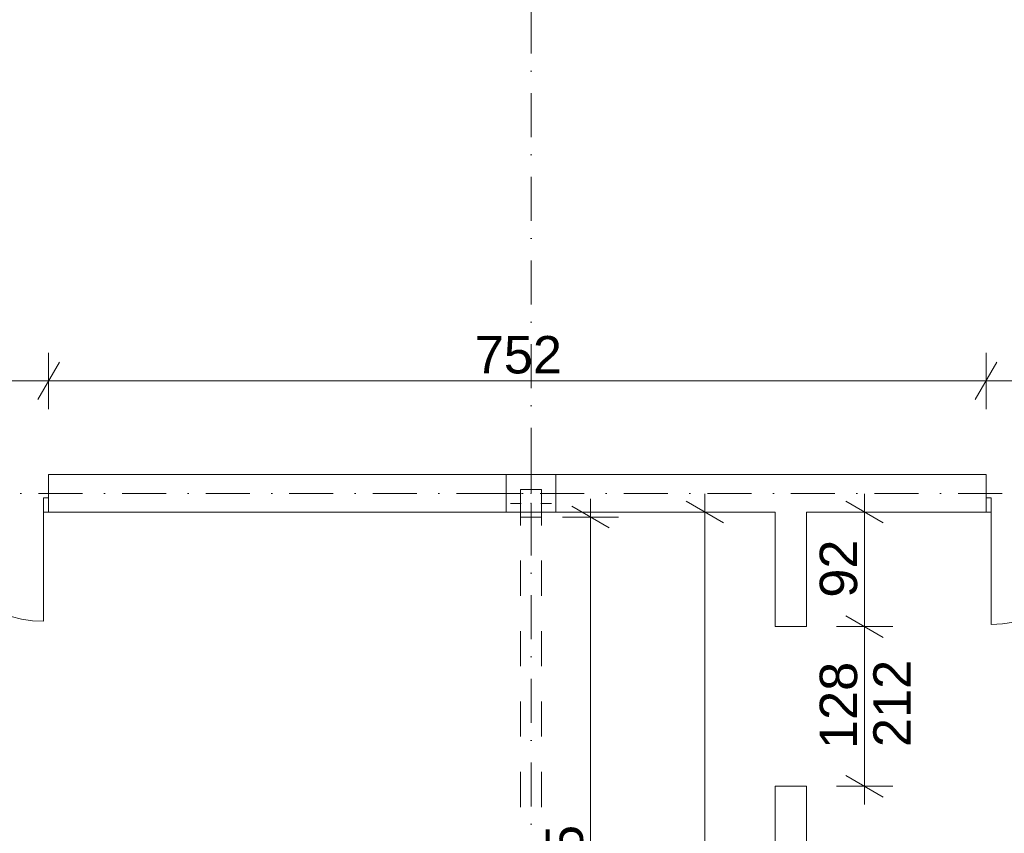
# Model space of a CAD drawing. Extents: x -283435 to 14216, y -77540 to 30522.
# Tile 80 of 177: x -162304 to -154409, y -25825 to -19303. Entities that reach past the tile are written whole.
import ezdxf

# ---------------------------------------------------------------- set-up
doc = ezdxf.new("R2010")
doc.units = 0
doc.header["$MEASUREMENT"] = 0
doc.linetypes.add('Kropki i Kreski', pattern=[670.277762, 352.777767, -176.388884, 0, -141.111112])
doc.linetypes.add('Przerywana', pattern=[564.444447, 282.222223, -282.222223])
for name, color, linetype in [('Drzwi ArchiCAD', 7, 'Continuous'), ('SŁUPY', 7, 'Continuous'), ('WYMIARY', 7, 'Continuous'), ('ŚCIANY', 7, 'Continuous')]:
    doc.layers.add(name, color=color, linetype=linetype)
for name, color, linetype, lineweight in [('Drzwi ArchiCAD_Nr_Pióra__3', 3, 'Continuous', 18), ('Drzwi ArchiCAD_Nr_Pióra__7', 7, 'Continuous', 18), ('LINIE_Nr_Pióra__7', 7, 'Continuous', 18), ('OSIE_Nr_Pióra__7', 7, 'Continuous', 18), ('SŁUPY_Nr_Pióra__20', 20, 'Continuous', 18), ('WYMIARY_Nr_Pióra__4', 4, 'Continuous', 18), ('WYMIARY_Nr_Pióra__5', 5, 'Continuous', 18), ('ŚCIANY_Nr_Pióra__7', 7, 'Continuous', 18)]:
    doc.layers.add(name, color=color, linetype=linetype, lineweight=lineweight)
doc.layers.add('SŁUPY_Nr_Pióra__28', color=7, linetype='Continuous', lineweight=18, true_color=0x260900)
doc.styles.add('GENERATED_STYLE_1', font='arial.ttf')
doc.styles.add('GENERATED_STYLE_2', font='txt')
doc.dimstyles.new('GENERATED_STYLE__1', dxfattribs={"dimtxt": 300, "dimasz": 228, "dimexe": 0.18, "dimexo": 0, "dimgap": 0.09, "dimtad": 1, "dimdec": 0, "dimlfac": 0.1, "dimzin": 0, "dimdsep": 46, "dimtxsty": 'GENERATED_STYLE_2', "dimblk": 'ARROWHEAD_2', "dimblk1": 'ARROWHEAD_2', "dimblk2": 'ARROWHEAD_2', "dimcen": 0.09, "dimclrd": 256, "dimclre": 256, "dimclrt": 256, "dimazin": 0, "dimtfac": 1, "dimtdec": 4, "dimtmove": 0, "dimatfit": 3, "dimfxl": 1, "dimtolj": 1, "dimtzin": 0, "dimarcsym": 0})
doc.dimstyles.new('GENERATED_STYLE__2', dxfattribs={"dimtxt": 300, "dimasz": 228, "dimexe": 0.18, "dimexo": 0, "dimgap": 0.09, "dimtad": 1, "dimtih": 1, "dimtoh": 1, "dimdec": 0, "dimlfac": 0.1, "dimzin": 0, "dimdsep": 46, "dimtxsty": 'GENERATED_STYLE_2', "dimblk": 'ARROWHEAD_2', "dimblk1": 'ARROWHEAD_2', "dimblk2": 'ARROWHEAD_2', "dimcen": 0.09, "dimclrd": 256, "dimclre": 256, "dimclrt": 256, "dimazin": 0, "dimtfac": 1, "dimtdec": 4, "dimtmove": 0, "dimatfit": 3, "dimfxl": 1, "dimtolj": 1, "dimtzin": 0, "dimarcsym": 0})
doc.dimstyles.new('GENERATED_STYLE__3', dxfattribs={"dimtxt": 300, "dimasz": 228, "dimexe": 0.18, "dimexo": 0, "dimgap": 0.09, "dimtad": 1, "dimtih": 1, "dimtoh": 1, "dimdec": 0, "dimlfac": 0.1, "dimzin": 0, "dimdsep": 46, "dimtxsty": 'GENERATED_STYLE_2', "dimblk": 'ARROWHEAD_2', "dimblk1": 'ARROWHEAD_2', "dimblk2": 'ARROWHEAD_2', "dimcen": 0.09, "dimclrd": 256, "dimclre": 256, "dimclrt": 256, "dimazin": 0, "dimtfac": 1, "dimtdec": 4, "dimtmove": 2, "dimatfit": 3, "dimfxl": 1, "dimtolj": 1, "dimtzin": 0, "dimarcsym": 0})

# ---------------------------------------------------------------- blocks, each defined once
blk = doc.blocks.new('Puste drzwi')
at = {"layer": 'Drzwi ArchiCAD_Nr_Pióra__7', "linetype": 'Continuous'}
for p, q in [((-640, 0), (-640, -250)), ((640, 0), (640, -250))]:
    blk.add_line(p, q, dxfattribs=at)
blk = doc.blocks.new('Ściana_81', base_point=(-155995.4, -23099.9))
at = {"layer": 'ŚCIANY_Nr_Pióra__7', "linetype": 'Continuous'}
for p, q in [((-156245.4, -23249.9), (-156245.4, -24167.7)), ((-155995.4, -24167.7), (-155995.4, -23249.9)), ((-156245.4, -25447.7), (-156245.4, -35209.9)), ((-155995.4, -35209.9), (-155995.4, -25447.7))]:
    blk.add_line(p, q, dxfattribs=at)
at = {"layer": 'Drzwi ArchiCAD', "linetype": 'Continuous', "rotation": 90}
blk.add_blockref('Puste drzwi', (-156245.4, -24807.7), dxfattribs=at)
blk = doc.blocks.new('D2 Asymetryczne 12_19')
at = {"layer": 'Drzwi ArchiCAD_Nr_Pióra__3', "linetype": 'Continuous'}
for p, q in [((805, 0), (805, 901.6)), ((-805, 0), (-805, 708.4)), ((-805, 0), (-845, 0)), ((-845, 0), (-845, -115)), ((-805, -115), (-805, 0)), ((845, 0), (805, 0)), ((805, 0), (805, -115)), ((845, -115), (845, 0)), ((-845, -115), (-805, -115)), ((805, -115), (845, -115))]:
    blk.add_line(p, q, dxfattribs=at)
for centre, radius, start, end in [((805, 0), 901.6, 90, 180), ((-805, 0), 708.4, 0, 90)]:
    blk.add_arc(centre, radius, start, end, dxfattribs=at)
at = {"layer": 'Drzwi ArchiCAD_Nr_Pióra__7', "linetype": 'Continuous'}
for p, q in [((-845, 0), (-845, -115)), ((845, 0), (845, -115))]:
    blk.add_line(p, q, dxfattribs=at)
blk = doc.blocks.new('D2 Drzwi podw. proste 12_24')
at = {"layer": 'Drzwi ArchiCAD_Nr_Pióra__3', "linetype": 'Continuous'}
for p, q in [((-875, 0), (-875, 875)), ((875, 0), (875, 875)), ((-875, 0), (-915, 0)), ((-915, 0), (-915, -115)), ((-875, -115), (-875, 0)), ((915, 0), (875, 0)), ((875, 0), (875, -115)), ((915, -115), (915, 0)), ((-915, -115), (-875, -115)), ((875, -115), (915, -115))]:
    blk.add_line(p, q, dxfattribs=at)
for centre, start, end in [((-875, 0), 0, 90), ((875, 0), 90, 180)]:
    blk.add_arc(centre, 875, start, end, dxfattribs=at)
at = {"layer": 'Drzwi ArchiCAD_Nr_Pióra__7', "linetype": 'Continuous'}
for p, q in [((-915, 0), (-915, -115)), ((915, 0), (915, -115))]:
    blk.add_line(p, q, dxfattribs=at)
blk = doc.blocks.new('Ściana_160', base_point=(-110414.6, -23099.9))
at = {"layer": 'ŚCIANY_Nr_Pióra__7', "linetype": 'Continuous'}
for p, q in [((-162071.5, -23134.9), (-162071.5, -22949.9)), ((-154555.8, -22949.9), (-162071.5, -22949.9)), ((-154555.8, -23134.9), (-154555.8, -22949.9)), ((-162071.5, -23249.9), (-162071.5, -23134.9)), ((-154555.8, -23249.9), (-154555.8, -23134.9)), ((-162071.5, -23249.9), (-158289, -23249.9)), ((-158119, -23249.9), (-156245.4, -23249.9)), ((-155995.4, -23249.9), (-154555.8, -23249.9))]:
    blk.add_line(p, q, dxfattribs=at)
at = {"layer": 'Drzwi ArchiCAD', "linetype": 'Continuous', "rotation": 180}
for name, p in [('D2 Drzwi podw. proste 12_24', (-162986.5, -23249.9)), ('D2 Asymetryczne 12_19', (-153710.8, -23249.9))]:
    blk.add_blockref(name, p, dxfattribs=at)
blk = doc.blocks.new('Słup_67', base_point=(-158204, -23099.9))
at = {"layer": 'SŁUPY_Nr_Pióra__20', "linetype": 'Continuous'}
for p, q in [((-158204, -23019.9), (-158204, -22869.9)), ((-158284, -23099.9), (-158484, -23099.9)), ((-158124, -23099.9), (-157924, -23099.9)), ((-158204, -23179.9), (-158204, -23329.9))]:
    blk.add_line(p, q, dxfattribs=at)
blk.add_point((-158204, -23099.9), dxfattribs=at)
at = {"layer": 'SŁUPY_Nr_Pióra__28', "linetype": 'Continuous', "flags": 128}
blk.add_lwpolyline([(-158004, -23249.9), (-158004, -22949.9), (-158404, -22949.9), (-158404, -23249.9)], close=True, dxfattribs=at)
blk = doc.blocks.new('Słup_111', base_point=(-158204, -23179.9))
at = {"layer": 'SŁUPY_Nr_Pióra__20', "linetype": 'Continuous'}
for p, q in [((-158204, -23099.9), (-158204, -22989.9)), ((-158284, -23179.9), (-158369, -23179.9)), ((-158124, -23179.9), (-158039, -23179.9)), ((-158204, -23259.9), (-158204, -23369.9))]:
    blk.add_line(p, q, dxfattribs=at)
blk.add_point((-158204, -23179.9), dxfattribs=at)
at = {"layer": 'SŁUPY_Nr_Pióra__28', "linetype": 'Continuous', "flags": 128}
blk.add_lwpolyline([(-158119, -23289.9), (-158119, -23069.9), (-158289, -23069.9), (-158289, -23289.9)], close=True, dxfattribs=at)
blk = doc.blocks.new('*D1436')
at = {"layer": 'WYMIARY_Nr_Pióra__4', "linetype": 'Continuous', "transparency": 16777216}
for p, q in [((-163901.5, -22423.7), (-163901.5, -21973.7)), ((-162071.5, -22423.7), (-162071.5, -21973.7)), ((-163814.9, -22048.7), (-163988.1, -22348.7)), ((-161984.9, -22048.7), (-162158.1, -22348.7)), ((-163901.5, -22198.7), (-162071.5, -22198.7))]:
    blk.add_line(p, q, dxfattribs=at)
at = {"layer": 'WYMIARY_Nr_Pióra__5', "transparency": 16777216, "insert": (-163328, -21838.7), "char_height": 300, "attachment_point": 1, "style": 'GENERATED_STYLE_1'}
blk.add_mtext('{183}', dxfattribs=at)
blk = doc.blocks.new('ARROWHEAD_2')
at = {"linetype": 'Continuous'}
for p, q in [((-0.378, -0.655), (0.378, 0.655)), ((0, 0), (-1, 0))]:
    blk.add_line(p, q, dxfattribs=at)
blk = doc.blocks.new('*D1437')
at = {"layer": 'WYMIARY_Nr_Pióra__4', "linetype": 'Continuous', "transparency": 16777216}
for p, q in [((-162071.5, -22423.7), (-162071.5, -21973.7)), ((-154555.8, -22423.7), (-154555.8, -21973.7)), ((-161984.9, -22048.7), (-162158.1, -22348.7)), ((-154469.2, -22048.7), (-154642.4, -22348.7)), ((-162071.5, -22198.7), (-154555.8, -22198.7))]:
    blk.add_line(p, q, dxfattribs=at)
at = {"layer": 'WYMIARY_Nr_Pióra__5', "transparency": 16777216, "insert": (-158655.1, -21838.7), "char_height": 300, "attachment_point": 1, "style": 'GENERATED_STYLE_1'}
blk.add_mtext('{752}', dxfattribs=at)
blk = doc.blocks.new('*D1438')
at = {"layer": 'WYMIARY_Nr_Pióra__4', "linetype": 'Continuous', "transparency": 16777216}
for p, q in [((-154555.8, -22423.7), (-154555.8, -21973.7)), ((-152865.8, -22423.7), (-152865.8, -21973.7)), ((-154469.2, -22048.7), (-154642.4, -22348.7)), ((-152779.2, -22048.7), (-152952.4, -22348.7)), ((-154555.8, -22198.7), (-152865.8, -22198.7))]:
    blk.add_line(p, q, dxfattribs=at)
at = {"layer": 'WYMIARY_Nr_Pióra__5', "transparency": 16777216, "insert": (-154052.3, -21838.7), "char_height": 300, "attachment_point": 1, "style": 'GENERATED_STYLE_1'}
blk.add_mtext('{169}', dxfattribs=at)
blk = doc.blocks.new('*D1439')
at = {"layer": 'WYMIARY_Nr_Pióra__4', "linetype": 'Continuous', "transparency": 16777216}
for p, q in [((-152865.8, -22423.7), (-152865.8, -21973.7)), ((-143352.5, -22423.7), (-143352.5, -21973.7)), ((-152779.2, -22048.7), (-152952.4, -22348.7)), ((-143265.9, -22048.7), (-143439.1, -22348.7)), ((-152865.8, -22198.7), (-143352.5, -22198.7))]:
    blk.add_line(p, q, dxfattribs=at)
at = {"layer": 'WYMIARY_Nr_Pióra__5', "transparency": 16777216, "insert": (-148450.6, -21838.7), "char_height": 300, "attachment_point": 1, "style": 'GENERATED_STYLE_1'}
blk.add_mtext('{951}', dxfattribs=at)
blk = doc.blocks.new('*D1440')
at = {"layer": 'WYMIARY_Nr_Pióra__4', "linetype": 'Continuous', "transparency": 16777216}
for p, q in [((-143352.5, -22423.7), (-143352.5, -21973.7)), ((-142342.5, -22423.7), (-142342.5, -21973.7)), ((-143265.9, -22048.7), (-143439.1, -22348.7)), ((-142255.9, -22048.7), (-142429.1, -22348.7)), ((-143352.5, -22198.7), (-142342.5, -22198.7))]:
    blk.add_line(p, q, dxfattribs=at)
at = {"layer": 'WYMIARY_Nr_Pióra__5', "transparency": 16777216, "insert": (-143189, -21838.7), "char_height": 300, "attachment_point": 1, "style": 'GENERATED_STYLE_1'}
blk.add_mtext('{101}', dxfattribs=at)
blk = doc.blocks.new('*D1441')
at = {"layer": 'WYMIARY_Nr_Pióra__4', "linetype": 'Continuous', "transparency": 16777216}
for p, q in [((-142342.5, -22423.7), (-142342.5, -21973.7)), ((-124577.9, -22423.7), (-124577.9, -21973.7)), ((-142255.9, -22048.7), (-142429.1, -22348.7)), ((-124491.3, -22048.7), (-124664.5, -22348.7)), ((-142342.5, -22198.7), (-124577.9, -22198.7))]:
    blk.add_line(p, q, dxfattribs=at)
at = {"layer": 'WYMIARY_Nr_Pióra__5', "transparency": 16777216, "insert": (-133973.1, -21838.7), "char_height": 300, "attachment_point": 1, "style": 'GENERATED_STYLE_1'}
blk.add_mtext('{1\xa0776}', dxfattribs=at)
blk = doc.blocks.new('*D1442')
at = {"layer": 'WYMIARY_Nr_Pióra__4', "linetype": 'Continuous', "transparency": 16777216}
for p, q in [((-124577.9, -22423.7), (-124577.9, -21973.7)), ((-123097.9, -22423.7), (-123097.9, -21973.7)), ((-124491.3, -22048.7), (-124664.5, -22348.7)), ((-123011.3, -22048.7), (-123184.5, -22348.7)), ((-124577.9, -22198.7), (-123097.9, -22198.7))]:
    blk.add_line(p, q, dxfattribs=at)
at = {"layer": 'WYMIARY_Nr_Pióra__5', "transparency": 16777216, "insert": (-124179.4, -21838.7), "char_height": 300, "attachment_point": 1, "style": 'GENERATED_STYLE_1'}
blk.add_mtext('{148}', dxfattribs=at)
blk = doc.blocks.new('*D1443')
at = {"layer": 'WYMIARY_Nr_Pióra__4', "linetype": 'Continuous', "transparency": 16777216}
for p, q in [((-123097.9, -22423.7), (-123097.9, -21973.7)), ((-120811.4, -22423.7), (-120811.4, -21973.7)), ((-123011.3, -22048.7), (-123184.5, -22348.7)), ((-120724.8, -22048.7), (-120898, -22348.7)), ((-123097.9, -22198.7), (-120811.4, -22198.7))]:
    blk.add_line(p, q, dxfattribs=at)
at = {"layer": 'WYMIARY_Nr_Pióra__5', "transparency": 16777216, "insert": (-122073.5, -21838.7), "char_height": 300, "attachment_point": 1, "style": 'GENERATED_STYLE_1'}
blk.add_mtext('{229}', dxfattribs=at)
blk = doc.blocks.new('*D1444')
at = {"layer": 'WYMIARY_Nr_Pióra__4', "linetype": 'Continuous', "transparency": 16777216}
for p, q in [((-120811.4, -22423.7), (-120811.4, -21973.7)), ((-119301.4, -22423.7), (-119301.4, -21973.7)), ((-120724.8, -22048.7), (-120898, -22348.7)), ((-119214.8, -22048.7), (-119388, -22348.7)), ((-120811.4, -22198.7), (-119301.4, -22198.7))]:
    blk.add_line(p, q, dxfattribs=at)
at = {"layer": 'WYMIARY_Nr_Pióra__5', "transparency": 16777216, "insert": (-120397.9, -21838.7), "char_height": 300, "attachment_point": 1, "style": 'GENERATED_STYLE_1'}
blk.add_mtext('{151}', dxfattribs=at)
blk = doc.blocks.new('*D1445')
at = {"layer": 'WYMIARY_Nr_Pióra__4', "linetype": 'Continuous', "transparency": 16777216}
for p, q in [((-119301.4, -22423.7), (-119301.4, -21973.7)), ((-112131.5, -22423.7), (-112131.5, -21973.7)), ((-119214.8, -22048.7), (-119388, -22348.7)), ((-112044.8, -22048.7), (-112218.1, -22348.7)), ((-119301.4, -22198.7), (-112131.5, -22198.7))]:
    blk.add_line(p, q, dxfattribs=at)
at = {"layer": 'WYMIARY_Nr_Pióra__5', "transparency": 16777216, "insert": (-116057.9, -21838.7), "char_height": 300, "attachment_point": 1, "style": 'GENERATED_STYLE_1'}
blk.add_mtext('{717}', dxfattribs=at)
blk = doc.blocks.new('*D1446')
at = {"layer": 'WYMIARY_Nr_Pióra__4', "linetype": 'Continuous', "transparency": 16777216}
for p, q in [((-112131.5, -22423.7), (-112131.5, -21973.7)), ((-110651.5, -22423.7), (-110651.5, -21973.7)), ((-112044.8, -22048.7), (-112218.1, -22348.7)), ((-110564.8, -22048.7), (-110738.1, -22348.7)), ((-112131.5, -22198.7), (-110651.5, -22198.7))]:
    blk.add_line(p, q, dxfattribs=at)
at = {"layer": 'WYMIARY_Nr_Pióra__5', "transparency": 16777216, "insert": (-111732.9, -21838.7), "char_height": 300, "attachment_point": 1, "style": 'GENERATED_STYLE_1'}
blk.add_mtext('{148}', dxfattribs=at)
blk = doc.blocks.new('*D1447')
at = {"layer": 'WYMIARY_Nr_Pióra__4', "linetype": 'Continuous', "transparency": 16777216}
for p, q in [((-110651.5, -22423.7), (-110651.5, -21973.7)), ((-107608.6, -22423.7), (-107608.6, -21973.7)), ((-110564.8, -22048.7), (-110738.1, -22348.7)), ((-107522, -22048.7), (-107695.2, -22348.7)), ((-110651.5, -22198.7), (-107608.6, -22198.7))]:
    blk.add_line(p, q, dxfattribs=at)
at = {"layer": 'WYMIARY_Nr_Pióra__5', "transparency": 16777216, "insert": (-109471.5, -21838.7), "char_height": 300, "attachment_point": 1, "style": 'GENERATED_STYLE_1'}
blk.add_mtext('{304}', dxfattribs=at)
blk = doc.blocks.new('*D1448')
at = {"layer": 'WYMIARY_Nr_Pióra__4', "linetype": 'Continuous', "transparency": 16777216}
for p, q in [((-107608.6, -22423.7), (-107608.6, -21973.7)), ((-106708.6, -22423.7), (-106708.6, -21973.7)), ((-107522, -22048.7), (-107695.2, -22348.7)), ((-106622, -22048.7), (-106795.2, -22348.7)), ((-107608.6, -22198.7), (-106708.6, -22198.7))]:
    blk.add_line(p, q, dxfattribs=at)
at = {"layer": 'WYMIARY_Nr_Pióra__5', "transparency": 16777216, "insert": (-107386.2, -21838.7), "char_height": 300, "attachment_point": 1, "style": 'GENERATED_STYLE_1'}
blk.add_mtext('{90}', dxfattribs=at)
blk = doc.blocks.new('*D1449')
at = {"layer": 'WYMIARY_Nr_Pióra__4', "linetype": 'Continuous', "transparency": 16777216}
for p, q in [((-106708.6, -22423.7), (-106708.6, -21973.7)), ((-97966, -22423.7), (-97966, -21973.7)), ((-106622, -22048.7), (-106795.2, -22348.7)), ((-98052.7, -22348.7), (-97879.4, -22048.7)), ((-106708.6, -22198.7), (-97966, -22198.7)), ((-97966, -22198.7), (-97819.3, -22198.7))]:
    blk.add_line(p, q, dxfattribs=at)
at = {"layer": 'WYMIARY_Nr_Pióra__5', "transparency": 16777216, "insert": (-102678.8, -21838.7), "char_height": 300, "attachment_point": 1, "style": 'GENERATED_STYLE_1'}
blk.add_mtext('{874}', dxfattribs=at)
blk = doc.blocks.new('*D1635')
at = {"layer": 'WYMIARY_Nr_Pióra__4', "linetype": 'Continuous', "transparency": 16777216}
for p, q in [((-156809.7, -23249.9), (-156809.7, -23103.2)), ((-156659.7, -23336.5), (-156959.7, -23163.3)), ((-156584.7, -23249.9), (-157034.7, -23249.9)), ((-156809.7, -35209.9), (-156809.7, -23249.9)), ((-156959.7, -35123.3), (-156659.7, -35296.5)), ((-156584.7, -35209.9), (-157034.7, -35209.9)), ((-156809.7, -35356.6), (-156809.7, -35209.9))]:
    blk.add_line(p, q, dxfattribs=at)
at = {"layer": 'WYMIARY_Nr_Pióra__5', "transparency": 16777216, "insert": (-157169.7, -29742.8), "char_height": 300, "attachment_point": 1, "rotation": 90, "style": 'GENERATED_STYLE_1'}
blk.add_mtext('{1\xa0196}', dxfattribs=at)
blk = doc.blocks.new('*D1636')
at = {"layer": 'WYMIARY_Nr_Pióra__4', "linetype": 'Continuous', "transparency": 16777216}
for p, q in [((-155679.4, -24081.1), (-155379.4, -24254.3)), ((-155304.4, -24167.7), (-155754.4, -24167.7)), ((-155529.4, -25447.7), (-155529.4, -24167.7)), ((-155679.4, -25361.1), (-155379.4, -25534.3)), ((-155304.4, -25447.7), (-155754.4, -25447.7)), ((-155529.4, -25594.4), (-155529.4, -25447.7))]:
    blk.add_line(p, q, dxfattribs=at)
at = {"layer": 'WYMIARY_Nr_Pióra__5', "transparency": 16777216, "insert": (-155889.4, -25149.1), "char_height": 300, "attachment_point": 1, "rotation": 90, "style": 'GENERATED_STYLE_1'}
blk.add_mtext('{128}', dxfattribs=at)
blk = doc.blocks.new('*D1637')
at = {"layer": 'WYMIARY_Nr_Pióra__4', "linetype": 'Continuous', "transparency": 16777216}
for p, q in [((-155529.4, -23249.9), (-155529.4, -23103.2)), ((-155379.4, -23336.5), (-155679.4, -23163.3)), ((-155304.4, -23249.9), (-155754.4, -23249.9)), ((-155529.4, -24167.7), (-155529.4, -23249.9)), ((-155679.4, -24081.1), (-155379.4, -24254.3)), ((-155304.4, -24167.7), (-155754.4, -24167.7))]:
    blk.add_line(p, q, dxfattribs=at)
at = {"layer": 'WYMIARY_Nr_Pióra__5', "transparency": 16777216, "insert": (-155889.4, -23936.4), "char_height": 300, "attachment_point": 1, "rotation": 90, "style": 'GENERATED_STYLE_1'}
blk.add_mtext('{92}', dxfattribs=at)
blk = doc.blocks.new('*D2442')
at = {"layer": 'WYMIARY_Nr_Pióra__4', "linetype": 'Continuous', "transparency": 16777216}
for p, q in [((-157577.1, -23376.5), (-157877.1, -23203.3)), ((-157727.1, -23289.9), (-157727.1, -23143.2)), ((-157502.1, -23289.9), (-157952.1, -23289.9)), ((-157727.1, -28940.1), (-157727.1, -23289.9)), ((-157877.1, -28853.5), (-157577.1, -29026.7)), ((-157502.1, -28940.1), (-157952.1, -28940.1))]:
    blk.add_line(p, q, dxfattribs=at)
at = {"layer": 'WYMIARY_Nr_Pióra__5', "transparency": 16777216, "insert": (-158087.1, -26456.5), "char_height": 300, "attachment_point": 1, "rotation": 90, "style": 'GENERATED_STYLE_1'}
blk.add_mtext('{565}', dxfattribs=at)

msp = doc.modelspace()

# ---------------------------------------------------------------- linework, layer by layer
at = {"layer": 'LINIE_Nr_Pióra__7', "linetype": 'Przerywana'}
for p, q in [((-158289, -35209.9), (-158289, -23249.9)), ((-158119, -35209.9), (-158119, -23249.9))]:
    msp.add_line(p, q, dxfattribs=at)
at = {"layer": 'OSIE_Nr_Pióra__7', "linetype": 'Kropki i Kreski'}
for p, q in [((-158204, -38346.1), (-158204, 27442)), ((-280139.5, -23099.9), (10893.5, -23099.9))]:
    msp.add_line(p, q, dxfattribs=at)

# ---------------------------------------------------------------- block references
at = {"layer": 'SŁUPY'}
for name, p in [('Słup_67', (-158204, -23099.9)), ('Słup_111', (-158204, -23179.9))]:
    msp.add_blockref(name, p, dxfattribs=at)
at = {"layer": 'ŚCIANY'}
for name, p in [('Ściana_160', (-110414.6, -23099.9)), ('Ściana_81', (-155995.4, -23099.9))]:
    msp.add_blockref(name, p, dxfattribs=at)

# ---------------------------------------------------------------- texts
at = {"layer": 'WYMIARY_Nr_Pióra__5', "linetype": 'Continuous', "insert": (-155159.7, -25133.5), "char_height": 300, "attachment_point": 7, "rotation": 90, "style": 'GENERATED_STYLE_1'}
msp.add_mtext('{212}', dxfattribs=at)

# ---------------------------------------------------------------- dimensions: what is measured, and where the dimension line sits
at = {"layer": 'WYMIARY', "linetype": 'Continuous'}
for p1, p2, dimstyle, picture, middle in [((-163901.5, -22949.9), (-162071.5, -22949.9), 'GENERATED_STYLE__2', '*D1436', (-162990.6, -21988.7)), ((-162071.5, -22949.9), (-154555.8, -22949.9), 'GENERATED_STYLE__2', '*D1437', (-158317.8, -21988.7)), ((-154555.8, -22949.9), (-152865.8, -22949.9), 'GENERATED_STYLE__2', '*D1438', (-153714.9, -21988.7)), ((-152865.8, -22949.9), (-143352.5, -22949.9), 'GENERATED_STYLE__2', '*D1439', (-148113.3, -21988.7)), ((-143352.5, -22949.9), (-142342.5, -22949.9), 'GENERATED_STYLE__2', '*D1440', (-142851.6, -21988.7)), ((-142342.5, -22949.9), (-124577.9, -22949.9), 'GENERATED_STYLE__2', '*D1441', (-133458.8, -21988.7)), ((-123097.9, -22949.9), (-120811.4, -22949.9), 'GENERATED_STYLE__3', '*D1443', (-121736.1, -21988.7)), ((-110651.5, -22949.9), (-107608.6, -22949.9), 'GENERATED_STYLE__2', '*D1447', (-109134.1, -21988.7)), ((-107608.6, -22949.9), (-106708.6, -22949.9), 'GENERATED_STYLE__2', '*D1448', (-107161.3, -21988.7)), ((-124577.9, -22949.9), (-123097.9, -22949.9), 'GENERATED_STYLE__2', '*D1442', (-123842, -21988.7)), ((-112131.5, -22949.9), (-110651.5, -22949.9), 'GENERATED_STYLE__2', '*D1446', (-111395.6, -21988.7)), ((-106708.6, -22949.9), (-97966, -22949.9), 'GENERATED_STYLE__2', '*D1449', (-102341.4, -21988.7)), ((-120811.4, -22949.9), (-119301.4, -22949.9), 'GENERATED_STYLE__2', '*D1444', (-120060.6, -21988.7)), ((-119301.4, -22949.9), (-112131.5, -22949.9), 'GENERATED_STYLE__2', '*D1445', (-115720.6, -21988.7))]:
    dim = msp.add_linear_dim(base=(-170896.8, -22198.7), p1=p1, p2=p2, dimstyle=dimstyle, dxfattribs=at)
    dim.commit()
    dim.dimension.update_dxf_attribs({"geometry": picture, "text_midpoint": middle})
for base, p1, p2, picture, middle in [((-156809.7, -35209.9), (-156245.4, -35209.9), (-156245.4, -23249.9), '*D1635', (-157019.7, -29228.5)), ((-155529.4, -25447.7), (-155995.4, -24167.7), (-155995.4, -23249.9), '*D1637', (-155739.4, -23711.5)), ((-157727.1, -35209.9), (-158119, -28940.1), (-158119, -23289.9), '*D2442', (-157937.1, -26119.1)), ((-155529.4, -25447.7), (-155995.4, -25447.7), (-155995.4, -24167.7), '*D1636', (-155739.4, -24811.8))]:
    dim = msp.add_linear_dim(base=base, p1=p1, p2=p2, angle=90, dimstyle='GENERATED_STYLE__1', dxfattribs=at)
    dim.commit()
    dim.dimension.update_dxf_attribs({"geometry": picture, "text_midpoint": middle})

doc.saveas('drawing.dxf')
